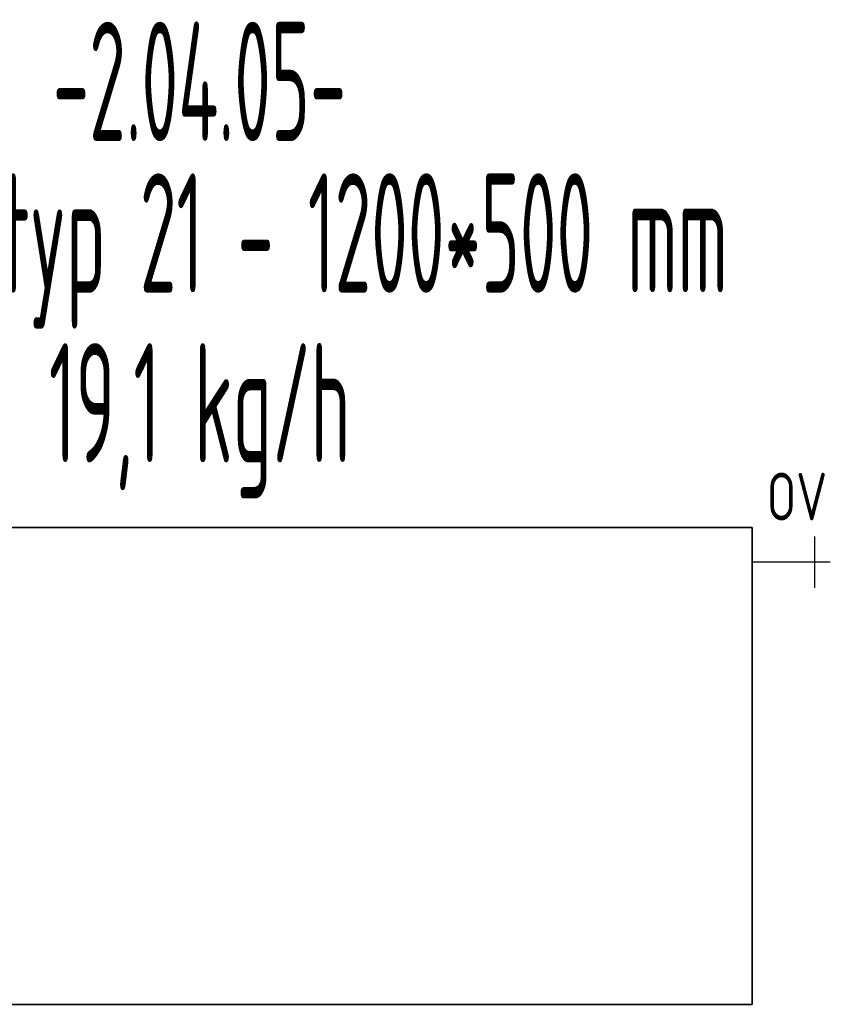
# Model space of a CAD drawing. Header units: millimetres. Extents: x -727 to 69715, y -15705 to 98123.
# Tile 184 of 256: x 40675 to 41530, y -12715 to -11683. Entities that reach past the tile are written whole.
import ezdxf
from ezdxf.enums import TextEntityAlignment as Align

# ---------------------------------------------------------------- set-up
doc = ezdxf.new("R2010")
doc.units = ezdxf.units.MM
doc.linetypes.add('VERDECKT', pattern=[9.525, 6.35, -3.175])
for name, color, linetype, lineweight in [('JS_VYT_POPIS - OBECNĚ', 7, 'Continuous', 5), ('UT_SCHÉMA_POPIS', 7, 'VERDECKT', 5), ('UT_SCHÉMA_SYMBOLY', 7, 'Continuous', 25), ('UT_ZAŘÍZENÍ - OT', 3, 'Continuous', 35)]:
    doc.layers.add(name, color=color, linetype=linetype, lineweight=lineweight)
doc.styles.add('ISO 2.5', font='isocp.shx', dxfattribs={"width": 0.8, "height": 2.5})
doc.styles.add('VZT_POPIS', font='isocp.shx', dxfattribs={"width": 0.6, "height": 125})

msp = doc.modelspace()

# ---------------------------------------------------------------- linework, layer by layer
at = {"layer": 'UT_SCHÉMA_SYMBOLY'}
for p, q in [((41508.7, -12278.4), (41508.7, -12224.4)), ((41524.7, -12251.4), (41442.8, -12251.4))]:
    msp.add_line(p, q, dxfattribs=at)
at = {"layer": 'UT_ZAŘÍZENÍ - OT', "linetype": 'Continuous'}
for p, q in [((41442.8, -12214.9), (40242.8, -12214.9)), ((41442.8, -12714.9), (41442.8, -12214.9)), ((40242.8, -12714.9), (41442.8, -12714.9))]:
    msp.add_line(p, q, dxfattribs=at)

# ---------------------------------------------------------------- texts
at = {"layer": 'JS_VYT_POPIS - OBECNĚ', "style": 'VZT_POPIS', "width": 0.5}
for s, p in [('-2.04.05-', (40863.3, -11747.4)), ('D-OT VK typ 21 - 1200*500 mm', (40863.3, -11906.3)), ('19,1 kg/h', (40863.3, -12084.3))]:
    msp.add_text(s, height=125, dxfattribs=at).set_placement(p, align=Align.MIDDLE_CENTER)
at = {"layer": 'UT_SCHÉMA_POPIS', "style": 'ISO 2.5', "width": 0.8}
msp.add_text('OV', height=50, dxfattribs=at).set_placement((41458.2, -12182.6), align=Align.MIDDLE_LEFT)

doc.saveas('drawing.dxf')
